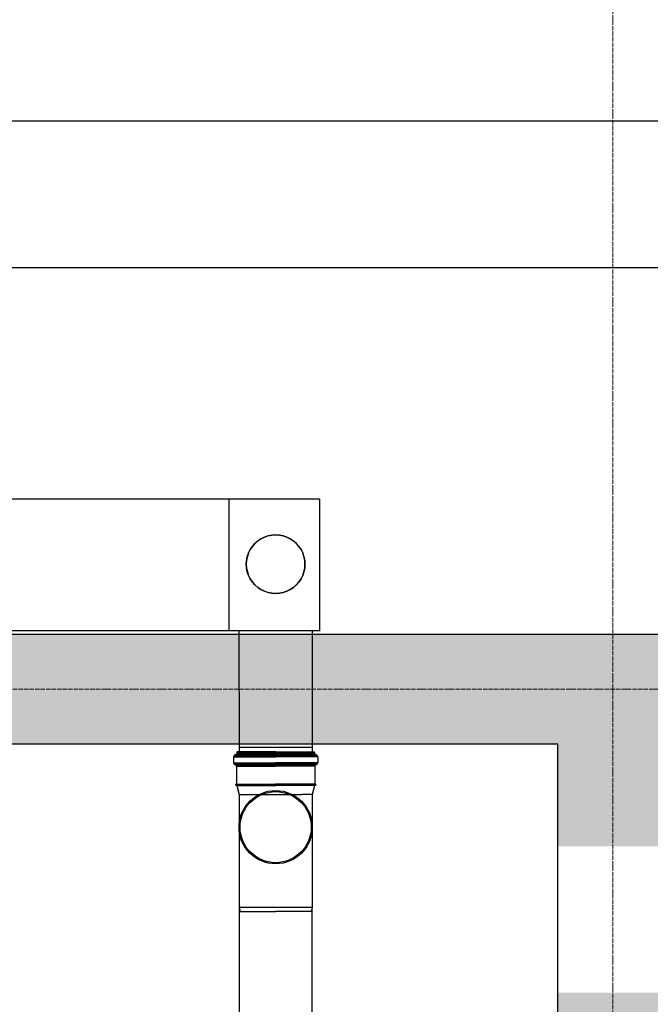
# Model space of a CAD drawing. Header units: millimetres. Extents: x -374129 to 1163271, y -112652 to 695637.
# Tile 108 of 256: x 43161 to 44883, y -34701 to -32013. Entities that reach past the tile are written whole.
import ezdxf
from ezdxf import colors
from ezdxf.entities.mleader import LeaderData, LeaderLine
from ezdxf.math import Vec2, Vec3

# ---------------------------------------------------------------- set-up
doc = ezdxf.new("R2010")
doc.units = ezdxf.units.MM
doc.linetypes.add('ACAD_ISO04W100', pattern=[30, 24, -3, 0, -3])
for name, color, linetype in [('KRT_kreskowanie', 252, 'Continuous'), ('KRT_opisy', 146, 'Continuous'), ('KRT_sciany', 2, 'Continuous'), ('KRT_technologia', 30, 'Continuous')]:
    doc.layers.add(name, color=color, linetype=linetype)
doc.layers.add('KRT_osie', color=55, linetype='ACAD_ISO04W100', lineweight=18)
doc.styles.add('WYMIAR', font='romans.shx', dxfattribs={"width": 0.8})

# ---------------------------------------------------------------- blocks, each defined once
blk = doc.blocks.new('IS_KAO_trójnik_200_góra')
at = {"layer": 'KRT_technologia', "linetype": 'Continuous', "transparency": 33554687}
for p, q in [((34903.02, 13525.22), (34900.61, 13524.58)), ((34903.02, 13525.22), (34901.38, 13524.78)), ((34903.05, 13525.07), (34903.05, 13514.58)), ((34903.07, 13525.27), (34903.12, 13525.45)), ((34903.14, 13525.32), (34903.14, 13514.58)), ((34903.29, 13525.51), (34903.19, 13525.51)), ((34903.34, 13525.32), (34903.34, 13514.58)), ((34903.41, 13525.29), (34903.36, 13525.45)), ((34903.43, 13525.08), (34903.43, 13514.58)), ((34908.29, 13525.23), (34903.48, 13525.23)), ((34908.29, 13525.23), (34908.29, 13514.58)), ((34908.54, 13525.16), (34908.54, 13514.58)), ((34908.83, 13525.74), (34908.83, 13514.58)), ((34910.88, 13526.05), (34909.2, 13526.05)), ((34909.2, 13526.05), (34909.2, 13514.58)), ((34910.88, 13526.05), (34910.88, 13514.58)), ((34911.25, 13525.74), (34911.25, 13514.58)), ((34911.43, 13525.55), (34911.43, 13525.47)), ((34911.55, 13525.07), (34911.55, 13514.58)), ((34912.15, 13525.14), (34911.79, 13525.14)), ((34911.79, 13525.14), (34911.79, 13514.58)), ((34912.15, 13525.07), (34912.15, 13514.58)), ((34912.22, 13514.58), (34912.22, 13525.07)), ((34869.72, 13524.58), (34868.63, 13524.29)), ((34868.63, 13524.29), (34868.63, 13514.58)), ((34897.28, 13524.58), (34869.72, 13524.58)), ((34869.72, 13504.58), (34869.72, 13524.58)), ((34900.61, 13524.58), (34897.28, 13524.58)), ((34900.61, 13524.58), (34900.61, 13507.41)), ((34868.63, 13504.87), (34868.63, 13514.58)), ((34903.05, 13504.09), (34903.05, 13514.58)), ((34903.14, 13503.84), (34903.14, 13514.58)), ((34903.34, 13503.84), (34903.34, 13514.58)), ((34903.43, 13504.08), (34903.43, 13514.58)), ((34908.29, 13503.92), (34908.29, 13514.58)), ((34908.54, 13504), (34908.54, 13514.58)), ((34908.83, 13503.42), (34908.83, 13514.58)), ((34909.2, 13503.11), (34909.2, 13514.58)), ((34910.88, 13503.11), (34910.88, 13514.58)), ((34911.25, 13503.42), (34911.25, 13514.58)), ((34911.55, 13504.09), (34911.55, 13514.58)), ((34911.79, 13504.01), (34911.79, 13514.58)), ((34912.15, 13504.09), (34912.15, 13514.58)), ((34912.22, 13514.58), (34912.22, 13504.09)), ((34900.61, 13504.58), (34900.61, 13507.41)), ((34869.72, 13504.58), (34868.63, 13504.87)), ((34897.28, 13504.58), (34869.72, 13504.58)), ((34900.61, 13504.58), (34897.28, 13504.58)), ((34903.02, 13503.93), (34900.61, 13504.58)), ((34903.07, 13503.88), (34903.12, 13503.7)), ((34903.29, 13503.65), (34903.19, 13503.65)), ((34903.41, 13503.87), (34903.36, 13503.7)), ((34908.29, 13503.92), (34903.48, 13503.92)), ((34911.43, 13503.6), (34911.43, 13503.68)), ((34912.15, 13504.01), (34911.79, 13504.01)), ((34910.88, 13503.11), (34909.2, 13503.11))]:
    blk.add_line(p, q, dxfattribs=at)
at = {"layer": 'KRT_technologia'}
for radius in [10, 9.7]:
    blk.add_circle((34891.65, 13514.58), radius, dxfattribs=at)
at = {"layer": 'KRT_technologia', "linetype": 'Continuous', "transparency": 33554687}
for centre, radius, start, end in [((34903, 13525.29), 0.0727, 285, 345), ((34903.19, 13525.43), 0.0727, 90, 165), ((34903.29, 13525.43), 0.0727, 15, 90), ((34903.48, 13525.31), 0.0727, 195, 270), ((34908.29, 13525.6), 0.364, 270, 354.2608), ((34909.2, 13525.51), 0.545, 90, 174.2608), ((34910.88, 13525.51), 0.545, 5, 90), ((34911.79, 13525.51), 0.364, 185, 270), ((34912.15, 13525.07), 0.0727, 0, 90), ((34903, 13503.86), 0.0727, 15, 75), ((34903.19, 13503.72), 0.0727, 195, 270), ((34903.29, 13503.72), 0.0727, 270, 345), ((34903.48, 13503.85), 0.0727, 90, 165), ((34908.29, 13503.56), 0.364, 5.7392, 90), ((34909.2, 13503.65), 0.545, 185.7392, 270), ((34910.88, 13503.65), 0.545, 270, 355), ((34911.79, 13503.65), 0.364, 90, 175), ((34912.15, 13504.09), 0.0727, 270, 0)]:
    blk.add_arc(centre, radius, start, end, dxfattribs=at)
blk = doc.blocks.new('sys napowietrzania')
at = {"layer": 'KRT_technologia', "linetype": 'ByBlock', "lineweight": -2}
for p, q in [((48577.61, -201.76, 904.27), (43071.62, -201.76, 904.27)), ((43071.62, -601.76, 904.27), (48577.61, -601.76, 904.27)), ((44999.9, -1234.26, -1902.5), (43306.17, -1234.26, -1902.5)), ((42774.98, -1592.96, -2113.75), (45001.59, -1592.96, -2167.36)), ((44779.98, -1911.66, -3247.62), (44979.98, -1911.66, -3247.62))]:
    blk.add_line(p, q, dxfattribs=at)
at = {"layer": 'KRT_technologia', "linetype": 'Continuous', "lineweight": -2, "extrusion": (3.06162e-16, -1, 1.04899e-15)}
blk.add_line((44753.2, -1592.96, -1637.64), (44753.2, -1234.26, -1637.64), dxfattribs=at)
at = {"layer": 'KRT_technologia', "linetype": 'ByBlock', "lineweight": -2, "extrusion": (1.22465e-16, -2.46519e-32, -1)}
blk.add_line((44999.9, -1234.26, -1902.5), (44999.9, -1592.96, -1902.5), dxfattribs=at)
at = {"layer": 'KRT_technologia'}
for p, q in [((44779.9, -1592.96, -3665.79), (44779.98, -1924.16, -4654.92)), ((44979.9, -1592.96, -3665.79), (44979.9, -1924.16, -4592.74))]:
    blk.add_line(p, q, dxfattribs=at)
at = {"layer": 'KRT_technologia', "linetype": 'Continuous', "transparency": 33554687, "elevation": -3247.62}
blk.add_lwpolyline([(44979.98, -12485.01), (44979.98, -10582.71), (44979.98, -2349.21), (44779.98, -2349.21), (44779.98, -10582.71), (44779.98, -12485.01), (44879.98, -12485.01), (44979.98, -12485.01), (44976.81, -12495.38), (44879.98, -12495.38), (44783.14, -12495.38), (44779.98, -12485.01)], dxfattribs=at)
at = {"layer": 'KRT_technologia', "linetype": 'Continuous', "lineweight": -3}
for centre, major_axis in [((44879.9, -1411.89, -2585), (80, 0)), ((44879.9, -1411.89, -1902.5), (80, 0)), ((44879.9, -1411.89, -2585), (-80, 0)), ((44879.9, -1411.89, -1902.5), (-80, 0))]:
    blk.add_ellipse(centre, major_axis=major_axis, ratio=1, start_param=0, end_param=3.1415927, dxfattribs=at)
at = {"layer": 'KRT_technologia', "linetype": 'Continuous', "lineweight": -3, "extrusion": (-4.39993e-13, 1.46617e-13, -1)}
for major_axis in [(0, -80), (0, 80)]:
    blk.add_ellipse((44879.9, -1411.89, -3247.62), major_axis=major_axis, ratio=1, start_param=0, end_param=3.1415927, dxfattribs=at)
at = {"layer": 'KRT_technologia', "xscale": 10, "yscale": 10, "zscale": 10, "rotation": 90}
blk.add_blockref('IS_KAO_trójnik_200_góra', (180025.75, -351046.37, -3247.62), dxfattribs=at)

msp = doc.modelspace()

# ---------------------------------------------------------------- hatches: boundary and pattern name
at = {"layer": 'KRT_kreskowanie'}
h = msp.add_hatch(dxfattribs=at)
h.set_pattern_fill('ANSI33', color=256, scale=20, style=0)
h.set_pattern_definition([(45, (-1e-05, 3009.36), (-89.80256, 89.80256), []), (45, (89.8, 3009.36), (-89.80256, 89.80256), [63.5, -31.75])])
h.paths.add_polyline_path([(38290, -33690.64), (19090, -33690.64), (19090, -46990.64), (19390, -46990.64), (19390, -33990.64), (25390, -33990.64), (25390, -46990.64), (25690, -46990.64), (25690, -33990.64), (31690, -33990.64), (31690, -46990.64), (31990, -46990.64), (31990, -33990.64), (37990, -33990.64), (37990, -46990.64), (38290, -46990.64)])
h.paths.add_polyline_path([(51230, -33990.64), (57230, -33990.64), (57230, -46990.64), (57530, -46990.64), (57530, -33690.64), (38330, -33690.64), (38330, -46990.64), (38630, -46990.64), (38630, -33990.64), (44630, -33990.64), (44630, -46990.64), (44930, -46990.64), (44930, -33990.64), (50930, -33990.64), (50930, -46990.64), (51230, -46990.64)])
h.paths.add_polyline_path([(70470, -33690.64), (57570, -33690.64), (57570, -46990.64), (57870, -46990.64), (57870, -33990.64), (63870, -33990.64), (63870, -46990.64), (64170, -46990.64), (64170, -33990.64), (70170, -33990.64), (70170, -46990.64), (70470, -46990.64)])

# ---------------------------------------------------------------- linework, layer by layer
at = {"layer": 'KRT_osie', "ltscale": 0.5}
msp.add_line((-5554.82, -33840.64), (73659.31, -33840.64), dxfattribs=at)
at = {"layer": 'KRT_sciany'}
for p, q in [((38330, -33690.64), (57530, -33690.64)), ((44630, -33990.64), (38630, -33990.64))]:
    msp.add_line(p, q, dxfattribs=at)

# ---------------------------------------------------------------- next in the draw order: leaders
at = {"layer": 'KRT_opisy', "color": 1}
ml = msp.add_multileader_mtext('Standard', dxfattribs=at)
ml.set_content('{\\C2;POZ.2.2a ŚCIANA ŻELBETOWA  GR.30cm}', color=1, style='WYMIAR')
ml.set_leader_properties()
ml.build(insert=Vec2(0, 0))
ml.multileader.update_dxf_attribs({"text_right_attachment_type": 6, "dogleg_length": 0.36, "arrow_head_size": 200, "scale": 100})
ctx = ml.context
ctx.base_point, ctx.scale, ctx.char_height, ctx.arrow_head_size, ctx.landing_gap_size, ctx.plane_origin = Vec3(33323.63, -34469.6), 100, 200, 200, 9, Vec3(5802.66, -112771.57)
ctx.right_attachment = 6
notes = []
notes.append((ctx, [(0, (1, 1, 0), (33287.63, -34469.6), (1, 0), 36, [(1, [(32911.06, -33990.64)], 0, [])])]))
ctx.mtext.insert, ctx.mtext.width, ctx.mtext.defined_height, ctx.mtext.flow_direction = Vec3(33332.63, -34369.6), 4990.5383, 1534.23, 5
ctx.mtext.has_bg_fill, ctx.mtext.bg_color, ctx.mtext.bg_scale_factor, ctx.mtext.bg_transparency, ctx.mtext.use_window_bg_color = 1, -1027028792, 1.5, 0, 1
for ctx, leaders in notes:
    for number, flags, end, landing, length, lines in leaders:
        leader = LeaderData()
        leader.index, (leader.has_last_leader_line, leader.has_dogleg_vector, leader.attachment_direction) = number, flags
        leader.last_leader_point, leader.dogleg_vector, leader.dogleg_length = Vec3(end), Vec3(landing), length
        for number, points, colour, breaks in lines:
            line = LeaderLine()
            line.index, line.vertices, line.color, line.breaks = number, Vec3.list(points), colors.encode_raw_color(colour), breaks
            leader.lines.append(line)
        ctx.leaders.append(leader)

# ---------------------------------------------------------------- next in the draw order: linework, layer by layer
at = {"layer": 'KRT_osie', "ltscale": 0.5}
msp.add_line((44780, -27801.99), (44780, -48285.63), dxfattribs=at)
at = {"layer": 'KRT_sciany'}
msp.add_line((44630, -46990.64), (44630, -33990.64), dxfattribs=at)

# ---------------------------------------------------------------- next in the draw order: block references
msp.add_blockref('sys napowietrzania', (-1019.98, -32087.66, 3070))

# ---------------------------------------------------------------- next in the draw order: leaders
at = {"layer": 'KRT_opisy', "color": 1}
ml = msp.add_multileader_mtext('Standard', dxfattribs=at)
ml.set_content('\\C54;SZAFA AKPIA -DOKŁADNE WYMIARY W TRAKCIE DOBORU I ROZMIESZCZENIA ELEMENTÓW AUTOMATYKI PO UWZGLĘDNIENIU RZECZYWISTYCH POTRZEB MONTAŻOWYCH', style='WYMIAR')
ml.set_leader_properties(color=1)
ml.build(insert=Vec2(0, 0))
ml.multileader.update_dxf_attribs({"text_right_attachment_type": 6, "dogleg_length": 0.36, "arrow_head_size": 200, "scale": 100})
ctx = ml.context
ctx.base_point, ctx.scale, ctx.char_height, ctx.arrow_head_size, ctx.landing_gap_size, ctx.plane_origin = Vec3(32699.33, -27661.99), 100, 200, 200, 9, Vec3(4731.61, -111551.57)
ctx.right_attachment = 6
notes = []
notes.append((ctx, [(0, (1, 1, 0), (32663.33, -27661.99), (1, 0), 36, [(1, [(31840, -32770.64)], 0, [])])]))
ctx.mtext.insert, ctx.mtext.width, ctx.mtext.defined_height, ctx.mtext.flow_direction = Vec3(32708.33, -27561.99), 5517.2638, 1534.23, 5
ctx.mtext.has_bg_fill, ctx.mtext.bg_color, ctx.mtext.bg_scale_factor, ctx.mtext.bg_transparency, ctx.mtext.use_window_bg_color = 1, -1027028792, 1.5, 0, 1
for ctx, leaders in notes:
    for number, flags, end, landing, length, lines in leaders:
        leader = LeaderData()
        leader.index, (leader.has_last_leader_line, leader.has_dogleg_vector, leader.attachment_direction) = number, flags
        leader.last_leader_point, leader.dogleg_vector, leader.dogleg_length = Vec3(end), Vec3(landing), length
        for number, points, colour, breaks in lines:
            line = LeaderLine()
            line.index, line.vertices, line.color, line.breaks = number, Vec3.list(points), colors.encode_raw_color(colour), breaks
            leader.lines.append(line)
        ctx.leaders.append(leader)

doc.saveas('drawing.dxf')
